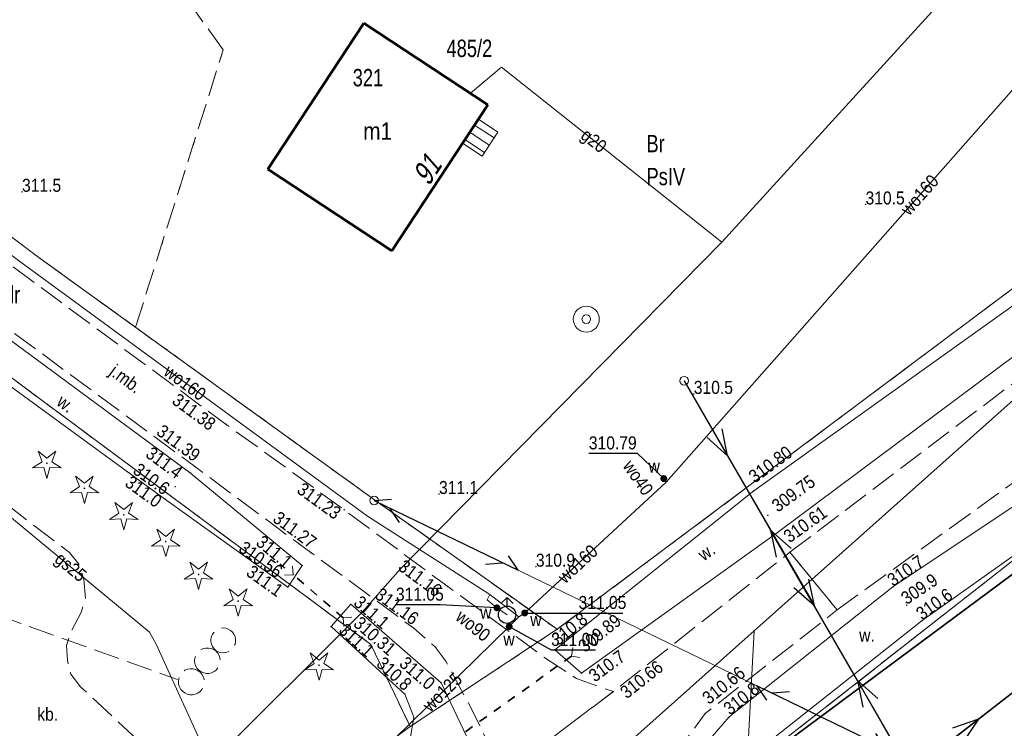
# Model space of a CAD drawing. Header units: metres. Extents: x 7523615 to 7533948, y 5492686 to 5502120.
# Tile 219 of 256: x 7531433 to 7531490, y 5497306 to 5497347. Entities that reach past the tile are written whole.
import ezdxf
from ezdxf.enums import TextEntityAlignment as Align

# ---------------------------------------------------------------- set-up
doc = ezdxf.new("R2010")
doc.units = ezdxf.units.M
for name, pattern in [('1.5_0.5', [2, 1.5, -0.5]), ('219-500', [0]), ('egkk-500', [2, 1.5, -0.5]), ('egug-500', [1, 0.5, -0.5]), ('otkz_500', [1, 0.5, -0.5]), ('suep_nn_500', [0]), ('sutp_500', [0])]:
    doc.linetypes.add(name, pattern=pattern)
doc.layers.get('0').update_dxf_attribs({"color": 2, "lineweight": 5})
doc.styles.get("Standard").update_dxf_attribs({"font": 'Working1250', "width": 0.75})
doc.linetypes.add('902-500', pattern='A,3.75,0,[1,ksztalty.shx,S=0.5,R=0,X=0,Y=0],3.75', length=7.5)

# ---------------------------------------------------------------- blocks, each defined once
blk = doc.blocks.new('203')
at = {"linetype": 'Continuous', "lineweight": 0}
h = blk.add_hatch(color=0, dxfattribs=at)
edge = h.paths.add_edge_path()
edge.add_arc((0, 0), 0.045, 0, 360)
blk = doc.blocks.new('PW01')
at = {"linetype": 'Continuous', "lineweight": 13}
h = blk.add_hatch(color=0, dxfattribs=at)
edge = h.paths.add_edge_path()
edge.add_arc((0, 0), 0.045, 0, 360)
blk = doc.blocks.new('US15')
at = {"color": 0, "linetype": 'Continuous', "lineweight": 13}
blk.add_circle((0, 0), 0.25, dxfattribs=at)
blk = doc.blocks.new('OP011')
at = {"linetype": 'Continuous', "lineweight": 13}
h = blk.add_hatch(color=0, dxfattribs=at)
edge = h.paths.add_edge_path()
edge.add_arc((0, 0), 0.05, 0, 360)
at = {"color": 0, "linetype": 'Continuous', "lineweight": 13}
for p, q in [((-0.283, 0.093), (-0.512, 0.706)), ((-0.512, 0.706), (0, 0.299)), ((0, 0.299), (0.512, 0.706)), ((0.512, 0.706), (0.283, 0.093)), ((-0.828, -0.268), (-0.283, 0.093)), ((0.283, 0.093), (0.828, -0.268)), ((-0.175, -0.24), (-0.828, -0.268)), ((0, -0.87), (-0.175, -0.24)), ((0.175, -0.24), (0, -0.87)), ((0.828, -0.268), (0.175, -0.24))]:
    blk.add_line(p, q, dxfattribs=at)
blk = doc.blocks.new('US13')
at = {"color": 0, "linetype": 'Continuous', "lineweight": 13}
for radius in [0.75, 0.25]:
    blk.add_circle((0, 0), radius, dxfattribs=at)
blk = doc.blocks.new('US25')
at = {"linetype": 'Continuous', "lineweight": 0}
h = blk.add_hatch(color=0, dxfattribs=at)
edge = h.paths.add_edge_path()
edge.add_arc((0, 0), 0.2, 0, 360)
blk = doc.blocks.new('SUWH')
at = {"color": 0, "linetype": 'Continuous'}
for p in [(-0.354, 0.646), (0, 0.5), (0.354, 0.646)]:
    blk.add_line(p, (0, 1), dxfattribs=at)
blk.add_circle((0, 0), 0.5, dxfattribs=at)
blk = doc.blocks.new('SUTP')
at = {"color": 0, "linetype": 'Continuous'}
for p, q in [((0, 0), (0.866, 0.5)), ((0, 0), (9.232, 0)), ((1.866, -0.5), (1, 0)), ((7.366, -0.5), (8.232, 0)), ((9.232, 0), (8.366, 0.5))]:
    blk.add_line(p, q, dxfattribs=at)
blk = doc.blocks.new('SUEP1')
at = {"color": 0, "linetype": 'Continuous'}
for p, q in [((0, 0), (5, 0)), ((5, 0), (3.5, 0.5)), ((5, 0), (3.5, -0.5)), ((5, 0), (15, 0)), ((15, 0), (13.5, 0.5)), ((15, 0), (13.5, -0.5))]:
    blk.add_line(p, q, dxfattribs=at)
blk = doc.blocks.new('IB05')
at = {"color": 0, "linetype": 'Continuous', "lineweight": 13}
for q in [(0.354, 0.354), (0.354, -0.354)]:
    blk.add_line((0, 0), q, dxfattribs=at)

msp = doc.modelspace()

# ---------------------------------------------------------------- linework, layer by layer
at = {"layer": '217-kontur klasyfikacyjny', "color": 7, "linetype": 'egkk-500', "lineweight": 18, "flags": 128}
for points in [[(7531390.57, 5497366.27), (7531434.09, 5497333.55)], [(7531444.66, 5497345.57), (7531437.54, 5497355.47)], [(7531439.6, 5497329.58), (7531444.66, 5497345.57)], [(7531453.17, 5497311.3), (7531421.73, 5497334.62)], [(7531434.09, 5497333.55), (7531439.6, 5497329.58)], [(7531463.93, 5497312.17), (7531492.61, 5497333.61)], [(7531439.6, 5497329.58), (7531453.6, 5497319.48)], [(7531499.58, 5497323.46), (7531474.88, 5497304.13)], [(7531453.6, 5497319.48), (7531463.93, 5497312.17)], [(7531455.45, 5497306.57), (7531453.17, 5497311.3)], [(7531440.89, 5497295.75), (7531455.45, 5497306.57)]]:
    msp.add_lwpolyline(points, dxfattribs=at)
at = {"layer": '218-kontur użytku gruntowego', "color": 7, "linetype": 'egug-500', "lineweight": 18, "flags": 128}
for points in [[(7531390.57, 5497366.27), (7531434.09, 5497333.55)], [(7531444.66, 5497345.57), (7531437.54, 5497355.47)], [(7531439.6, 5497329.58), (7531444.66, 5497345.57)], [(7531453.17, 5497311.3), (7531421.73, 5497334.62)], [(7531434.09, 5497333.55), (7531439.6, 5497329.58)], [(7531463.93, 5497312.17), (7531492.61, 5497333.61)], [(7531453.6, 5497319.48), (7531439.6, 5497329.58)], [(7531499.58, 5497323.46), (7531474.88, 5497304.13)], [(7531463.93, 5497312.17), (7531453.6, 5497319.48)], [(7531455.45, 5497306.57), (7531463.93, 5497312.17)], [(7531455.45, 5497306.57), (7531453.17, 5497311.3)], [(7531440.89, 5497295.75), (7531455.45, 5497306.57)]]:
    msp.add_lwpolyline(points, dxfattribs=at)
at = {"layer": '219-działka ewidencyjna', "color": 3, "linetype": '219-500', "lineweight": 18, "flags": 128}
for points in [[(7531390.57, 5497366.27), (7531434.09, 5497333.55)], [(7531384.45, 5497362.28), (7531453.17, 5497311.3)], [(7531475.29, 5497312.08), (7531505.52, 5497338.98)], [(7531434.09, 5497333.55), (7531453.6, 5497319.48)], [(7531463.93, 5497312.17), (7531492.61, 5497333.61)], [(7531474.88, 5497304.13), (7531499.58, 5497323.46)], [(7531453.6, 5497319.48), (7531463.93, 5497312.17)], [(7531455.45, 5497306.57), (7531463.93, 5497312.17)], [(7531458.67, 5497297.28), (7531475.29, 5497312.08)], [(7531475.29, 5497312.08), (7531474.88, 5497304.13)], [(7531453.17, 5497311.3), (7531455.45, 5497306.57)], [(7531440.89, 5497295.75), (7531455.45, 5497306.57)]]:
    msp.add_lwpolyline(points, dxfattribs=at)
at = {"layer": '312-budynek ewidencyjny', "color": 7, "linetype": 'CONTINUOUS', "lineweight": 50, "flags": 128}
for points in [[(7531447.24, 5497338.7), (7531452.78, 5497347.12)], [(7531452.78, 5497347.12), (7531459.93, 5497342.41)], [(7531459.93, 5497342.41), (7531454.39, 5497333.99)], [(7531454.39, 5497333.99), (7531447.24, 5497338.7)]]:
    msp.add_lwpolyline(points, dxfattribs=at)
at = {"layer": '352-schody', "color": 7, "linetype": 'CONTINUOUS', "lineweight": 18, "flags": 128}
msp.add_lwpolyline([(7531458.47, 5497340.2), (7531459.38, 5497341.58), (7531460.51, 5497340.83), (7531459.6, 5497339.45)], close=True, dxfattribs=at)
msp.add_lwpolyline([(7531458.47, 5497340.2), (7531459.38, 5497341.58), (7531460.51, 5497340.83), (7531459.6, 5497339.45)], close=True, dxfattribs=at)
for points in [[(7531460.013, 5497340.076), (7531458.881, 5497340.823)], [(7531460.288, 5497340.494), (7531459.156, 5497341.24)], [(7531459.738, 5497339.659), (7531458.605, 5497340.405)]]:
    msp.add_lwpolyline(points, dxfattribs=at)
at = {"layer": 'jezdnia', "color": 7, "linetype": '1.5_0.5', "lineweight": 18, "flags": 128}
for points in [[(7531477.36, 5497316.61), (7531508.18, 5497339.94), (7531517.07, 5497348.56), (7531525.34, 5497359.49), (7531554.18, 5497395.55), (7531559.21, 5497400.43), (7531563.24, 5497403.98), (7531568.62, 5497407.88), (7531572.09, 5497409.96), (7531587.77, 5497418.84), (7531600.24, 5497426.16), (7531615.22, 5497435.43), (7531638.56, 5497450.48), (7531656.96, 5497461.85), (7531666.46, 5497467.83), (7531676.33, 5497474.69), (7531685.3, 5497482), (7531691.54, 5497488.11), (7531697.82, 5497495.7), (7531703.43, 5497503.43), (7531709.13, 5497512.24), (7531714.15, 5497521.87), (7531719.64, 5497532.88), (7531726.82, 5497547.77), (7531730.31, 5497555.09), (7531739.06, 5497575.89), (7531743.61, 5497587.61), (7531747.63, 5497597.32), (7531754.8, 5497613.41), (7531762.14, 5497628.17), (7531769.28, 5497641.71), (7531771.8, 5497646.41), (7531781.61, 5497666.88), (7531780.26, 5497668.07), (7531780.05, 5497668.33), (7531779.06, 5497669.35), (7531777.94, 5497669.91), (7531776.22, 5497670.29), (7531755.91, 5497675.18), (7531741.29, 5497678.22), (7531733.71, 5497679.94), (7531719.56, 5497682.7), (7531698.15, 5497687.14), (7531676.61, 5497691.42), (7531664.54, 5497694), (7531653.97, 5497695.82), (7531648.02, 5497695.98), (7531646.96, 5497695.65), (7531646.51, 5497695.23), (7531646.09, 5497694.78), (7531647.66, 5497702.72), (7531648.08, 5497701.58), (7531649.07, 5497700.68), (7531654.4, 5497698.69), (7531664.86, 5497696.48), (7531676.74, 5497694.02), (7531698.77, 5497689.58), (7531719.55, 5497685.31), (7531734.74, 5497682.37), (7531756.35, 5497677.67), (7531777.16, 5497672.69), (7531781.62, 5497671.93), (7531781.9, 5497671.91), (7531783.75, 5497671.72), (7531789.98, 5497685.72), (7531794.51, 5497696.08), (7531800.72, 5497711.87), (7531807.32, 5497731.24), (7531812.96, 5497727.59), (7531810.43, 5497722.28), (7531799.71, 5497694.61), (7531794.97, 5497683.67), (7531789.9, 5497672.38), (7531786.92, 5497665.45), (7531783.95, 5497658.76), (7531779.87, 5497649.92), (7531780.27, 5497647.9), (7531781.24, 5497645.36), (7531782.16, 5497644.09), (7531783.53, 5497642.9), (7531786.38, 5497641.62), (7531797.64, 5497637.84), (7531811.68, 5497633.31), (7531832.15, 5497626.61), (7531852.36, 5497619.49), (7531853.84, 5497617.32), (7531853.31, 5497616.06), (7531850.07, 5497617.23), (7531835.71, 5497622.27), (7531826.81, 5497625.26), (7531810.68, 5497630.56), (7531803.08, 5497633.03), (7531797.07, 5497634.99), (7531785.88, 5497638.7), (7531780.91, 5497640.13), (7531778.51, 5497640.64), (7531776.38, 5497640.4), (7531774.82, 5497639.57), (7531774.25, 5497638.85), (7531767.52, 5497626.17), (7531759.77, 5497610.53), (7531759.51, 5497609.87), (7531756.95, 5497604.47), (7531753.07, 5497595.56), (7531744.47, 5497574.18), (7531735.28, 5497552.86), (7531733.75, 5497549.3), (7531732.15, 5497545.58), (7531724.9, 5497530.68), (7531721.82, 5497524.21), (7531720.32, 5497521.23), (7531719.35, 5497519.63), (7531714.28, 5497509.88), (7531708.7, 5497500.57), (7531702.29, 5497492.04), (7531695.98, 5497484.75), (7531689.08, 5497477.94), (7531684.02, 5497473.55), (7531678.17, 5497469.07), (7531670.03, 5497463.27), (7531660.56, 5497457.25), (7531642.1, 5497445.81), (7531620.31, 5497432.18), (7531615.32, 5497428.88), (7531603.2, 5497421.53), (7531589.67, 5497413.61), (7531579.65, 5497407.86), (7531574.75, 5497405.05), (7531566.85, 5497399.95), (7531559.51, 5497393.39), (7531554.27, 5497387.31), (7531551.99, 5497384.55), (7531548.78, 5497380.67), (7531548.33, 5497380.13), (7531536.38, 5497365.11), (7531524.78, 5497350.72), (7531516.51, 5497341.6), (7531508.59, 5497334.31), (7531502.01, 5497329.23), (7531498.63, 5497326.68), (7531480.08, 5497313.29)], [(7531380.16, 5497365.47), (7531384.3, 5497369.09), (7531388.38, 5497372.8), (7531388.64, 5497370.3), (7531389.18, 5497367.85), (7531389.63, 5497366.41), (7531390.48, 5497365.03), (7531391.34, 5497364.26), (7531402.27, 5497355.86), (7531412.02, 5497348.43), (7531417.21, 5497344.58), (7531430.21, 5497334.78), (7531444.83, 5497323.98), (7531451.64, 5497319.06), (7531457.62, 5497314.63), (7531463.22, 5497310.53), (7531465.05, 5497309.33), (7531467.17, 5497308.58), (7531460.57, 5497303.6), (7531460.21, 5497305.05), (7531459.01, 5497307.54), (7531457.5, 5497310.34), (7531456.87, 5497311.17), (7531455.65, 5497312.24), (7531449.72, 5497316.59), (7531443, 5497321.57), (7531428.67, 5497332.14), (7531415.19, 5497342.2), (7531409.95, 5497346.13), (7531401.05, 5497352.97), (7531387.85, 5497362.83), (7531385.71, 5497364.25), (7531383.97, 5497365.11), (7531381.97, 5497365.61)], [(7531406.45, 5497258.59), (7531403.47, 5497261.79), (7531411.04, 5497268.76), (7531417.8, 5497273.87), (7531443.08, 5497290.91), (7531450.97, 5497296.46), (7531456.07, 5497300.05), (7531460.57, 5497303.6), (7531467.17, 5497308.58), (7531477.36, 5497316.61), (7531480.08, 5497313.29), (7531472.47, 5497307.32), (7531471.1, 5497305.45), (7531472.26, 5497302.2), (7531476.77, 5497298.89), (7531475.01, 5497296.53), (7531471.09, 5497299.24), (7531467.95, 5497301.92), (7531466.84, 5497302.31), (7531466.02, 5497302.11), (7531459.96, 5497297.32), (7531445.45, 5497287.19), (7531427.27, 5497275.1), (7531420.38, 5497270.51), (7531413.71, 5497265.31)]]:
    msp.add_lwpolyline(points, close=True, dxfattribs=at)
at = {"layer": 'obszar utwardzony', "color": 7, "linetype": '1.5_0.5', "lineweight": 18, "flags": 128}
msp.add_lwpolyline([(7531416.55, 5497318.54), (7531415.7, 5497319.16), (7531421.98, 5497327.16), (7531435.79, 5497316.59), (7531436.36, 5497315.9), (7531436.62, 5497315.05), (7531436.72, 5497313.96), (7531436.46, 5497313.13), (7531435.88, 5497312.06), (7531435.62, 5497311.23), (7531435.67, 5497310.39), (7531435.86, 5497309.59), (7531436.42, 5497308.86), (7531445.03, 5497300.82), (7531440.84, 5497297.7), (7531432.41, 5497305.67), (7531431.74, 5497305.83), (7531431.3, 5497305.67), (7531430.74, 5497305.08), (7531430.64, 5497304.44), (7531430.8, 5497303.9), (7531431.27, 5497303.53), (7531440.61, 5497297.54), (7531439.7, 5497296.86), (7531429.98, 5497303.01), (7531429.61, 5497303.06), (7531429.1, 5497302.89), (7531427.16, 5497301.25), (7531426.55, 5497301.08), (7531425.76, 5497301.12), (7531425.1, 5497301.24), (7531424.09, 5497301.81), (7531423.71, 5497301.91), (7531423.23, 5497301.91), (7531422.6, 5497301.67), (7531421.8, 5497301.22), (7531421.02, 5497300.97), (7531420.27, 5497300.9), (7531419.48, 5497300.92), (7531418.7, 5497301.26), (7531412.35, 5497305.99), (7531414.36, 5497309.13), (7531414.58, 5497307.61), (7531415.99, 5497306.58), (7531417.44, 5497306.77), (7531416.08, 5497305.11), (7531419.61, 5497302.51), (7531420.47, 5497302.47), (7531421.44, 5497302.51), (7531421.89, 5497302.78), (7531423.6, 5497305.11), (7531422.1, 5497306.95), (7531425.68, 5497311.72), (7531424.08, 5497312.91), (7531427.32, 5497317.23), (7531421.44, 5497321.63), (7531418.22, 5497317.28)], close=True, dxfattribs=at)
at = {"layer": 'obudowa ochronna przewodu', "color": 7, "linetype": 'CONTINUOUS', "lineweight": 35, "flags": 128}
msp.add_lwpolyline([(7531461.03, 5497299.19), (7531454.53, 5497305.84), (7531461.16, 5497312.33)], dxfattribs=at)
at = {"layer": 'ogrodzenie trwałe', "color": 7, "linetype": '902-500', "lineweight": 35, "flags": 128}
msp.add_lwpolyline([(7531526.26, 5497268.94), (7531524.35, 5497270.22), (7531516.22, 5497275.3), (7531505.79, 5497281.93), (7531492.66, 5497290.26), (7531482.31, 5497296.67), (7531475.19, 5497301.21), (7531475.09, 5497304.12), (7531500.04, 5497322.66)], dxfattribs=at)
at = {"layer": 'przepust', "color": 7, "linetype": 'otkz_500', "lineweight": 35, "flags": 128}
for points in [[(7531451.58, 5497312.83), (7531448.7, 5497315.32)], [(7531464.75, 5497310.62), (7531458.18, 5497305.94)]]:
    msp.add_lwpolyline(points, dxfattribs=at)
at = {"layer": 'przewód elektroenergetyczny niskiego napięcia', "color": 1, "linetype": 'suep_nn_500', "lineweight": 18, "flags": 128}
for points in [[(7531483.75, 5497304.9), (7531471.26, 5497326.5)], [(7531484.28, 5497303.93), (7531510.56, 5497324.32)]]:
    msp.add_lwpolyline(points, dxfattribs=at)
at = {"layer": 'przewód gazowy', "color": 7, "linetype": 'CONTINUOUS', "lineweight": 18, "flags": 128}
for points in [[(7531582.84, 5497448.42), (7531563.85, 5497426.33), (7531541.21, 5497404.22), (7531524.05, 5497387.12), (7531511.94, 5497374.76), (7531508.55, 5497371.07), (7531491.12, 5497353.89), (7531473.43, 5497334.49), (7531454.89, 5497315.66), (7531452.69, 5497313.17), (7531443.92, 5497304.44), (7531441.91, 5497302.58), (7531422.33, 5497300.6), (7531410.08, 5497299.41), (7531402.98, 5497298.33), (7531396.01, 5497287.65), (7531381.27, 5497265.82), (7531371.61, 5497251.85), (7531356.3, 5497228.64), (7531347.93, 5497215.74), (7531341.2, 5497204.79), (7531336.72, 5497198.45), (7531331.39, 5497191.86)], [(7531458.93, 5497343.07), (7531460.71, 5497344.58), (7531473.43, 5497334.49)], [(7531426.76, 5497317.65), (7531429.52, 5497320.54), (7531429.97, 5497320.64), (7531440.41, 5497312.01), (7531440.8, 5497311.32), (7531443.92, 5497304.44)]]:
    msp.add_lwpolyline(points, dxfattribs=at)
at = {"layer": 'przewód kanalizacyjny - ob. projektowany', "color": 6, "linetype": '1.5_0.5', "lineweight": 18, "flags": 128}
msp.add_lwpolyline([(7531425.93, 5497315.03), (7531442.02, 5497309.28)], dxfattribs=at)
for points in [[(7531444.51, 5497310.83), (7531444.37, 5497310.88), (7531444.24, 5497310.95), (7531444.13, 5497311.05), (7531444.04, 5497311.17), (7531443.98, 5497311.31), (7531443.95, 5497311.46), (7531443.95, 5497311.61), (7531443.98, 5497311.75), (7531444.04, 5497311.89), (7531444.13, 5497312.01), (7531444.24, 5497312.11), (7531444.37, 5497312.18), (7531444.51, 5497312.23), (7531444.66, 5497312.25), (7531444.81, 5497312.23), (7531444.95, 5497312.18), (7531445.08, 5497312.11), (7531445.19, 5497312.01), (7531445.28, 5497311.89), (7531445.34, 5497311.75), (7531445.37, 5497311.6), (7531445.37, 5497311.45), (7531445.34, 5497311.31), (7531445.28, 5497311.17), (7531445.19, 5497311.05), (7531445.08, 5497310.95), (7531444.95, 5497310.88), (7531444.81, 5497310.83), (7531444.66, 5497310.81)], [(7531443.84, 5497309.63), (7531443.69, 5497309.63), (7531443.54, 5497309.66), (7531443.39, 5497309.72), (7531443.27, 5497309.8), (7531443.16, 5497309.92), (7531443.08, 5497310.05), (7531443.03, 5497310.19), (7531443.01, 5497310.35), (7531443.03, 5497310.5), (7531443.07, 5497310.65), (7531443.15, 5497310.78), (7531443.25, 5497310.9), (7531443.37, 5497310.99), (7531443.51, 5497311.06), (7531443.66, 5497311.09), (7531443.81, 5497311.09), (7531443.96, 5497311.06), (7531444.11, 5497311), (7531444.23, 5497310.92), (7531444.34, 5497310.8), (7531444.42, 5497310.67), (7531444.47, 5497310.53), (7531444.49, 5497310.37), (7531444.47, 5497310.22), (7531444.43, 5497310.07), (7531444.35, 5497309.94), (7531444.25, 5497309.82), (7531444.13, 5497309.73), (7531443.99, 5497309.66)], [(7531442.89, 5497308.4), (7531442.73, 5497308.4), (7531442.58, 5497308.44), (7531442.44, 5497308.5), (7531442.31, 5497308.6), (7531442.21, 5497308.71), (7531442.13, 5497308.85), (7531442.08, 5497309), (7531442.07, 5497309.16), (7531442.09, 5497309.32), (7531442.14, 5497309.46), (7531442.22, 5497309.6), (7531442.32, 5497309.72), (7531442.45, 5497309.81), (7531442.6, 5497309.87), (7531442.75, 5497309.9), (7531442.91, 5497309.9), (7531443.06, 5497309.86), (7531443.2, 5497309.8), (7531443.33, 5497309.7), (7531443.43, 5497309.59), (7531443.51, 5497309.45), (7531443.56, 5497309.3), (7531443.57, 5497309.14), (7531443.55, 5497308.98), (7531443.5, 5497308.84), (7531443.42, 5497308.7), (7531443.32, 5497308.58), (7531443.19, 5497308.49), (7531443.04, 5497308.43)]]:
    msp.add_lwpolyline(points, close=True, dxfattribs=at)
at = {"layer": 'przewód telekomunikacyjny napowietrzny', "color": 30, "linetype": 'sutp_500', "lineweight": 18, "flags": 128}
for points in [[(7531484.28, 5497303.93), (7531510.56, 5497324.32)], [(7531453.37, 5497319.59), (7531483.75, 5497304.9)]]:
    msp.add_lwpolyline(points, dxfattribs=at)
at = {"layer": 'przewód wodociągowy', "color": 7, "linetype": 'CONTINUOUS', "lineweight": 18, "flags": 128}
for points in [[(7531391.81, 5497364.47), (7531432.84, 5497333.43), (7531452.99, 5497318.69), (7531460.05, 5497314.17), (7531461.71, 5497312.88), (7531462.05, 5497313.11), (7531470.22, 5497320.66), (7531500.71, 5497355.19), (7531511.98, 5497363.57), (7531553.81, 5497403.03), (7531581.63, 5497423.04), (7531631.27, 5497451.91)], [(7531470.08, 5497320.86), (7531470.22, 5497320.66)], [(7531460.05, 5497314.17), (7531459.89, 5497313.86), (7531460.45, 5497313.41), (7531461.04, 5497313.01)], [(7531461.71, 5497312.88), (7531461.16, 5497312.33), (7531454.53, 5497305.84), (7531461.78, 5497298.42), (7531489.31, 5497274.25), (7531488.96, 5497273.62), (7531457.04, 5497229.92), (7531456.59, 5497229.54), (7531456.26, 5497228.97), (7531433.29, 5497194.69), (7531424.68, 5497181.88), (7531403.43, 5497146.64), (7531397.66, 5497141.71), (7531384.68, 5497122.35), (7531362.02, 5497082.93), (7531350, 5497063.58), (7531345.45, 5497055.93), (7531342.5, 5497044.04), (7531331.08, 5497031.38)]]:
    msp.add_lwpolyline(points, dxfattribs=at)
at = {"layer": 'rzędna-Atr2', "color": 7, "flags": 128}
for points in [[(7531470.08, 5497320.86), (7531468.57, 5497322.31), (7531465.754, 5497322.31)], [(7531460.45, 5497313.41), (7531457.18, 5497313.59), (7531454.624, 5497313.59)], [(7531462.05, 5497313.11), (7531465.16, 5497313.11), (7531467.716, 5497313.11)], [(7531461.16, 5497312.33), (7531463.58, 5497310.98), (7531466.131, 5497310.98)]]:
    msp.add_lwpolyline(points, dxfattribs=at)
at = {"layer": 'rów przydrożny (poligon)', "color": 7, "linetype": 'CONTINUOUS', "lineweight": 18, "flags": 128}
for points in [[(7531413.47, 5497340.15), (7531414.64, 5497341.74), (7531428.49, 5497331.71), (7531442.78, 5497321.18), (7531449.22, 5497315.85), (7531448.39, 5497314.6), (7531441.28, 5497319.7), (7531427.27, 5497329.89)], [(7531475.28, 5497320.16), (7531505.14, 5497341.48), (7531506.52, 5497340.03), (7531476.64, 5497317.75), (7531465.34, 5497309.64), (7531463.79, 5497310.99)], [(7531473.89, 5497302.76), (7531472.07, 5497303.05), (7531472.03, 5497305.01), (7531473.86, 5497307.12), (7531483.3, 5497314.61), (7531498.73, 5497324.92), (7531499.65, 5497323.08), (7531484.98, 5497312.67), (7531474.57, 5497304.44)], [(7531446.84, 5497299.86), (7531451.72, 5497303.24), (7531454.69, 5497305.23), (7531455.44, 5497305.85), (7531455.66, 5497307.1), (7531455.14, 5497308.44), (7531450.88, 5497312.33), (7531452.02, 5497313.61), (7531457.23, 5497309.09), (7531459.25, 5497304.83), (7531455.07, 5497300.76), (7531450.14, 5497296.81), (7531448.33, 5497297.61)]]:
    msp.add_lwpolyline(points, close=True, dxfattribs=at)

# ---------------------------------------------------------------- block references
at = {"layer": '203-punkt graniczny', "color": 3, "linetype": 'CONTINUOUS', "lineweight": 18}
for p in [(7531434.09, 5497333.55), (7531453.6, 5497319.48), (7531463.93, 5497312.17), (7531475.29, 5497312.08), (7531453.17, 5497311.3), (7531455.45, 5497306.57)]:
    msp.add_blockref('203', p, dxfattribs=at)
at = {"layer": 'drzewo iglaste', "color": 7, "linetype": 'CONTINUOUS', "lineweight": 18}
for p in [(7531434.49, 5497321.74), (7531436.65, 5497320.3), (7531438.92, 5497318.77), (7531441.34, 5497317.23), (7531443.24, 5497315.33), (7531445.52, 5497313.79), (7531450.19, 5497310.1)]:
    msp.add_blockref('OP011', p, dxfattribs=at)
at = {"layer": 'hydrant', "color": 7, "linetype": 'CONTINUOUS', "lineweight": 18}
msp.add_blockref('SUWH', (7531461.04, 5497313.01), dxfattribs=at)
at = {"layer": 'pikieta naturalna', "color": 7, "linetype": 'CONTINUOUS', "lineweight": 13}
for p in [(7531433.05, 5497337.39), (7531481.72, 5497336.66), (7531471.81, 5497325.74), (7531442.78, 5497321.18), (7531441.89, 5497320.39), (7531441.28, 5497319.7), (7531457.11, 5497319.97), (7531449.22, 5497315.85), (7531462.7, 5497315.78), (7531448.39, 5497314.6), (7531483.3, 5497314.61), (7531452.02, 5497313.61), (7531484.09, 5497313.56), (7531450.88, 5497312.33), (7531484.98, 5497312.67), (7531463.79, 5497310.99), (7531465.34, 5497309.64), (7531457.23, 5497309.09), (7531455.14, 5497308.44), (7531473.86, 5497307.12)]:
    msp.add_blockref('PW01', p, dxfattribs=at)
at = {"layer": 'pikieta sztuczna', "color": 7, "linetype": 'CONTINUOUS', "lineweight": 13}
for p in [(7531444.83, 5497323.98), (7531443, 5497321.57), (7531475.28, 5497320.16), (7531451.64, 5497319.06), (7531476.08, 5497318.74), (7531476.64, 5497317.75), (7531449.72, 5497316.59), (7531448.7, 5497315.32), (7531457.62, 5497314.63), (7531451.58, 5497312.83), (7531455.65, 5497312.24), (7531464.75, 5497310.62), (7531467.17, 5497308.58), (7531472.47, 5497307.32)]:
    msp.add_blockref('PW01', p, dxfattribs=at)
at = {"layer": 'przepust', "color": 7, "linetype": 'CONTINUOUS', "lineweight": 35}
for p, rotation in [((7531448.7, 5497315.32), 499.154), ((7531451.58, 5497312.83), 319.154), ((7531464.75, 5497310.62), 395.463)]:
    msp.add_blockref('IB05', p, dxfattribs=dict(at, rotation=rotation))
at = {"layer": 'przewód elektroenergetyczny niskiego napięcia', "color": 1, "linetype": 'CONTINUOUS', "lineweight": 18}
for p, rotation in [((7531471.26, 5497326.5), 300.038), ((7531483.75, 5497304.9), 120.038), ((7531484.28, 5497303.93), 37.807)]:
    msp.add_blockref('SUEP1', p, dxfattribs=dict(at, rotation=rotation))
at = {"layer": 'przewód telekomunikacyjny napowietrzny', "color": 30, "linetype": 'CONTINUOUS', "lineweight": 18}
for p, rotation in [((7531453.37, 5497319.59), 334.194), ((7531484.28, 5497303.93), 37.807), ((7531483.75, 5497304.9), 154.194)]:
    msp.add_blockref('SUTP', p, dxfattribs=dict(at, rotation=rotation))
at = {"layer": 'rzędna', "color": 7, "linetype": 'CONTINUOUS', "lineweight": 18}
for p in [(7531470.08, 5497320.86), (7531460.45, 5497313.41), (7531462.05, 5497313.11), (7531461.16, 5497312.33)]:
    msp.add_blockref('PW01', p, dxfattribs=at)
at = {"layer": 'studnia zwykła', "color": 7, "linetype": 'CONTINUOUS', "lineweight": 18}
msp.add_blockref('US13', (7531465.61, 5497330.05), dxfattribs=at)
at = {"layer": 'słup przewodów napowietrznych', "color": 7, "linetype": 'CONTINUOUS', "lineweight": 18}
for p in [(7531471.26, 5497326.5), (7531453.37, 5497319.59)]:
    msp.add_blockref('US15', p, dxfattribs=at)
at = {"layer": 'zasuwa lub zawór', "color": 7, "linetype": 'CONTINUOUS', "lineweight": 18}
for p in [(7531470.08, 5497320.86), (7531460.45, 5497313.41), (7531462.05, 5497313.11), (7531461.16, 5497312.33)]:
    msp.add_blockref('US25', p, dxfattribs=at)

# ---------------------------------------------------------------- texts
at = {"layer": '209-oznaczenie konturu klasyfikacyjnego', "color": 7, "linetype": 'CONTINUOUS', "lineweight": 18, "width": 0.79}
msp.add_text('PsIV', height=1, dxfattribs=at).set_placement((7531469.08, 5497338.77), align=Align.TOP_LEFT)
at = {"layer": '210-oznaczenie konturu użytku gruntowego', "color": 7, "linetype": 'CONTINUOUS', "lineweight": 18, "width": 0.79}
for s, p in [('Br', (7531469.08, 5497339.67)), ('dr', (7531432.01, 5497330.96))]:
    msp.add_text(s, height=1, dxfattribs=at).set_placement(p)
at = {"layer": '211-numer działki ewidencyjnej', "color": 3, "linetype": 'CONTINUOUS', "lineweight": 18, "width": 0.79}
msp.add_text('485/2', height=1, dxfattribs=at).set_placement((7531457.54, 5497346.16), align=Align.TOP_LEFT)
at = {"layer": '238-Punkt adresowy budynku', "color": 7, "linetype": 'CONTINUOUS', "lineweight": 25, "oblique": 15, "width": 0.79}
msp.add_text('91', height=1.25, rotation=56.654, dxfattribs=at).set_placement((7531456.92, 5497338.29), align=Align.CENTER)
at = {"layer": '312-oznaczenie budynku ewidencyjnego', "color": 7, "linetype": 'CONTINUOUS', "lineweight": 18, "width": 0.79}
msp.add_text('321', height=1, dxfattribs=at).set_placement((7531452.13, 5497343.47))
at = {"layer": '312-oznaczenie budynku ewidencyjnego-Atr117', "color": 7, "width": 0.9}
msp.add_text('m1', height=1, dxfattribs=at).set_placement((7531453.57, 5497340.89), align=Align.MIDDLE_CENTER)
at = {"layer": 'jezdnia-Atr17', "color": 7, "width": 0.9}
msp.add_text('j.mb.', height=0.75, rotation=323.546, dxfattribs=at).set_placement((7531439.04, 5497326.61), align=Align.MIDDLE_CENTER)
at = {"layer": 'obszar utwardzony-Atr17', "color": 7, "width": 0.9}
msp.add_text('kb.', height=0.75, dxfattribs=at).set_placement((7531433.93, 5497306.9))
at = {"layer": 'pikieta naturalna-Atr2', "color": 7, "width": 0.9}
for s, p in [('311.5', (7531433.05, 5497337.39)), ('310.5', (7531481.72, 5497336.66)), ('310.5', (7531471.81, 5497325.74)), ('311.1', (7531457.11, 5497319.97)), ('310.9', (7531462.7, 5497315.78))]:
    msp.add_text(s, height=0.75, dxfattribs=at).set_placement(p)
for s, rotation, p in [('311.4', 323.614, (7531442.39, 5497321.41)), ('310.6', 323.97, (7531441.66, 5497320.48)), ('311.0', 323.97, (7531441.2, 5497319.75)), ('311.1', 320.387, (7531448.71, 5497316.21)), ('311.1', 324.348, (7531448.2, 5497314.61)), ('311.0', 319.056, (7531456.96, 5497309.19))]:
    msp.add_text(s, height=0.75, rotation=rotation, dxfattribs=at).set_placement(p, align=Align.TOP_RIGHT)
for s, rotation, p in [('310.7', 33.75, (7531483.3, 5497314.61)), ('309.9', 33.75, (7531484.09, 5497313.56)), ('311.1', 319.056, (7531452.13, 5497313.61)), ('310.6', 35.36, (7531484.98, 5497312.67)), ('310.8', 38.593, (7531463.99, 5497311.2)), ('311.1', 317.599, (7531451.27, 5497312.03)), ('310.8', 38.429, (7531473.9, 5497307.19))]:
    msp.add_text(s, height=0.75, rotation=rotation, dxfattribs=at).set_placement(p)
msp.add_text('310.7', height=0.75, rotation=35.936, dxfattribs=at).set_placement((7531465.66, 5497309.7), align=Align.TOP_LEFT)
msp.add_text('310.8', height=0.75, rotation=317.599, dxfattribs=at).set_placement((7531455.11, 5497308.58), align=Align.RIGHT)
at = {"layer": 'pikieta sztuczna-Atr2', "color": 7, "width": 0.9}
for s, rotation, p in [('311.38', 323.546, (7531444.31, 5497324.19)), ('311.23', 324.153, (7531451.53, 5497319.07)), ('310.56', 324.348, (7531448.17, 5497315.7)), ('311.16', 323.468, (7531457.36, 5497314.6))]:
    msp.add_text(s, height=0.75, rotation=rotation, dxfattribs=at).set_placement(p, align=Align.TOP_RIGHT)
for s, rotation, p in [('311.39', 323.586, (7531442.97, 5497321.79)), ('311.27', 323.459, (7531449.68, 5497316.78)), ('311.16', 323.738, (7531455.58, 5497312.38))]:
    msp.add_text(s, height=0.75, rotation=rotation, dxfattribs=at).set_placement(p, align=Align.RIGHT)
for s, rotation, p in [('310.80', 35.99, (7531475.33, 5497320.57)), ('310.31', 319.056, (7531452.12, 5497312.41)), ('310.66', 38.114, (7531472.68, 5497307.8))]:
    msp.add_text(s, height=0.75, rotation=rotation, dxfattribs=at).set_placement(p)
for s, rotation, p in [('309.75', 35.99, (7531476.44, 5497319.19)), ('309.89', 38.593, (7531465.3, 5497311.09))]:
    msp.add_text(s, height=0.75, rotation=rotation, dxfattribs=at).set_placement(p, align=Align.MIDDLE_LEFT)
for s, rotation, p in [('310.61', 35.533, (7531476.9, 5497317.73)), ('310.66', 38.239, (7531467.48, 5497308.72))]:
    msp.add_text(s, height=0.75, rotation=rotation, dxfattribs=at).set_placement(p, align=Align.TOP_LEFT)
at = {"layer": 'przewód gazowy-Atr1', "color": 7, "width": 0.9}
for s, rotation, p in [('g20', -38.423, (7531465.46, 5497340.81)), ('gs25', 320.421, (7531435.11, 5497316.39))]:
    msp.add_text(s, height=0.75, rotation=rotation, dxfattribs=at).set_placement(p, align=Align.MIDDLE_LEFT)
at = {"layer": 'przewód wodociągowy-Atr1', "color": 7, "width": 0.9}
for s, rotation, p in [('wo160', 48.555, (7531484.84, 5497337.21)), ('wo160', 323.813, (7531442.46, 5497326.39)), ('wo40', 304.992, (7531468.6, 5497320.91)), ('wo160', 42.742, (7531465.11, 5497315.94)), ('wo90', 321.215, (7531459.08, 5497312.38)), ('wo125', 44.389, (7531457.3, 5497308.55))]:
    msp.add_text(s, height=0.75, rotation=rotation, dxfattribs=at).set_placement(p, align=Align.MIDDLE_CENTER)
at = {"layer": 'rzędna-Atr2', "color": 7, "width": 0.9}
for s, p in [('310.79', (7531465.754, 5497322.317)), ('311.05', (7531454.624, 5497313.598)), ('311.05', (7531465.16, 5497313.118)), ('311.00', (7531463.58, 5497310.988))]:
    msp.add_text(s, height=0.75, dxfattribs=at).set_placement(p, align=Align.BOTTOM_LEFT)
at = {"layer": 'rów przydrożny (poligon)-Atr17', "color": 7, "width": 0.9}
for rotation, p in [(323.847, (7531434.99, 5497325.14)), (35.533, (7531472.39, 5497316.07))]:
    msp.add_text('w.', height=0.75, rotation=rotation, dxfattribs=at).set_placement(p)
msp.add_text('w.', height=0.75, dxfattribs=at).set_placement((7531481.35, 5497311.46))
at = {"layer": 'zasuwa lub zawór-Atr17', "color": 7, "width": 0.9}
for p in [(7531469.53, 5497321.58), (7531459.81, 5497313.15), (7531462.7, 5497312.73), (7531461.15, 5497311.6)]:
    msp.add_text('w', height=0.75, dxfattribs=at).set_placement(p, align=Align.MIDDLE_CENTER)

doc.saveas('drawing.dxf')
